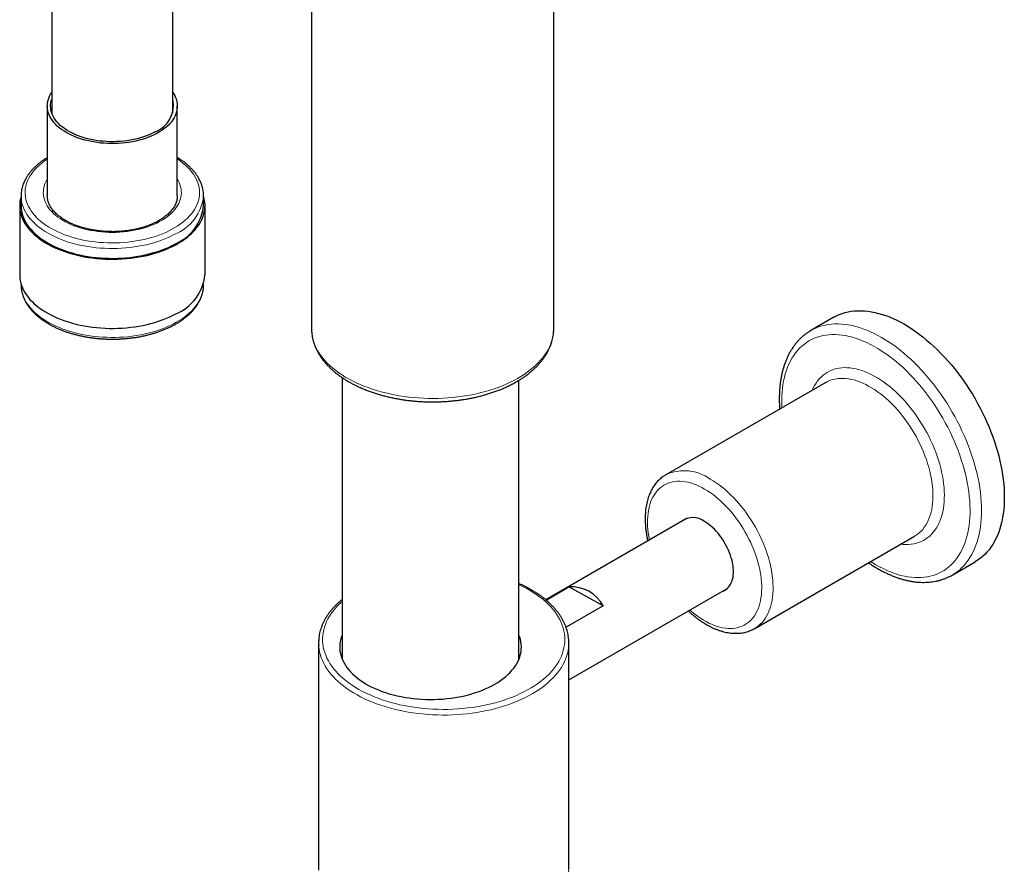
# Model space of a CAD drawing. Header units: millimetres. Extents: x 8 to 2385, y 12 to 2606.
# Tile 38 of 156: x 2196 to 2318, y 614 to 720. Entities that reach past the tile are written whole.
import ezdxf

# ---------------------------------------------------------------- set-up
doc = ezdxf.new("R2010")
doc.units = ezdxf.units.MM

msp = doc.modelspace()

# ---------------------------------------------------------------- linework, layer by layer
at = {"color": 7, "linetype": 'Continuous', "lineweight": 30}
for p, q in [((2262.62, 681.39), (2262.62, 779.38)), ((2215.44, 708.09), (2215.44, 731.61)), ((2200.44, 730.09), (2200.44, 708.09)), ((2232.62, 725.76), (2232.62, 681.39)), ((2199.89, 708.96), (2199.89, 697.84)), ((2215.99, 697.84), (2215.99, 708.96)), ((2196.64, 697.84), (2196.64, 696.62)), ((2215.99, 697.83), (2215.99, 697.84)), ((2219.24, 696.62), (2219.24, 697.84)), ((2219.24, 697.84), (2219.24, 697.83)), ((2196.47, 696.62), (2196.47, 688.04)), ((2219.42, 688.04), (2219.42, 696.62)), ((2196.64, 686.89), (2196.64, 686.82)), ((2196.64, 686.82), (2196.64, 686.79)), ((2219.24, 686.82), (2219.24, 686.89)), ((2219.24, 686.8), (2219.24, 686.82)), ((2297.3, 682.79), (2294.47, 681.16)), ((2262.62, 681.38), (2262.62, 681.39)), ((2294.47, 681.16), (2294.49, 681.17)), ((2236.41, 675.31), (2236.41, 640.43)), ((2258.31, 640.43), (2258.31, 674.99)), ((2296.31, 674.71), (2276.51, 663.28)), ((2279.16, 657.88), (2261.63, 647.76)), ((2287.51, 644.23), (2307.31, 655.66)), ((2311.97, 650.84), (2314.8, 652.48)), ((2311.97, 650.84), (2311.96, 650.84)), ((2261.66, 647.74), (2264.49, 649.37)), ((2268.73, 647.02), (2264.49, 649.37)), ((2264.49, 637.87), (2284.16, 649.22)), ((2268.73, 647.02), (2264.15, 644.37)), ((2233.49, 642.45), (2233.49, 614.69)), ((2264.49, 614.69), (2264.49, 642.45))]:
    msp.add_line(p, q, dxfattribs=at)
at = {"color": 7, "linetype": 'Continuous', "lineweight": 30, "flags": 128}
for points in [[(2213.45, 705.58), (2213.12, 705.41), (2212.77, 705.25), (2212.41, 705.1), (2212.03, 704.96), (2211.65, 704.84), (2211.25, 704.73), (2210.84, 704.63), (2210.42, 704.54), (2209.99, 704.47), (2209.56, 704.41), (2209.12, 704.37), (2208.68, 704.34), (2208.24, 704.32), (2207.8, 704.32), (2207.35, 704.33), (2206.91, 704.36), (2206.47, 704.39), (2206.04, 704.45), (2205.61, 704.52), (2205.19, 704.6), (2204.78, 704.69), (2204.38, 704.8), (2203.98, 704.92), (2203.6, 705.05), (2203.24, 705.19), (2202.88, 705.35), (2202.55, 705.52), (2202.23, 705.69), (2201.92, 705.88), (2201.64, 706.07), (2201.37, 706.28), (2201.12, 706.49), (2200.9, 706.71), (2200.7, 706.94), (2200.51, 707.17), (2200.35, 707.41), (2200.22, 707.66), (2200.1, 707.9), (2200.01, 708.16), (2199.95, 708.41), (2199.91, 708.66), (2199.89, 708.92), (2199.9, 709.18), (2199.93, 709.43), (2199.99, 709.69), (2200.07, 709.94), (2200.17, 710.19), (2200.3, 710.43), (2200.44, 710.65)], [(2213.18, 705.74), (2212.85, 705.58), (2212.51, 705.42), (2212.16, 705.28), (2211.79, 705.15), (2211.41, 705.03), (2211.02, 704.92), (2210.62, 704.83), (2210.21, 704.75), (2209.79, 704.68), (2209.37, 704.63), (2208.94, 704.59), (2208.51, 704.56), (2208.08, 704.55), (2207.64, 704.55), (2207.21, 704.57), (2206.78, 704.6), (2206.36, 704.64), (2205.94, 704.7), (2205.52, 704.77), (2205.12, 704.86), (2204.72, 704.96), (2204.33, 705.07), (2203.95, 705.2), (2203.59, 705.33), (2203.24, 705.48), (2202.91, 705.64), (2202.59, 705.81), (2202.29, 705.99), (2202.01, 706.18), (2201.74, 706.38), (2201.5, 706.58), (2201.28, 706.8), (2201.08, 707.02), (2200.9, 707.24), (2200.74, 707.48), (2200.6, 707.72), (2200.49, 707.96), (2200.41, 708.2), (2200.34, 708.45), (2200.31, 708.7), (2200.29, 708.95), (2200.3, 709.2), (2200.34, 709.45), (2200.4, 709.69), (2200.44, 709.83)], [(2215.44, 710.65), (2215.53, 710.52), (2215.67, 710.27), (2215.78, 710.02), (2215.87, 709.77), (2215.93, 709.52), (2215.97, 709.26), (2215.99, 709.01), (2215.98, 708.75), (2215.95, 708.5), (2215.89, 708.24), (2215.81, 707.99), (2215.71, 707.74), (2215.58, 707.5), (2215.43, 707.26), (2215.25, 707.02), (2215.06, 706.79), (2214.84, 706.57), (2214.6, 706.35), (2214.34, 706.15), (2214.06, 705.95), (2213.77, 705.76), (2213.45, 705.58)], [(2196.64, 697.77), (2196.63, 697.74), (2196.56, 697.44), (2196.5, 697.13), (2196.47, 696.83), (2196.47, 696.52), (2196.49, 696.21), (2196.53, 695.91), (2196.6, 695.61), (2196.69, 695.3), (2196.81, 695.01), (2196.95, 694.71), (2197.12, 694.42), (2197.3, 694.13), (2197.51, 693.85), (2197.74, 693.58), (2198, 693.31), (2198.27, 693.05), (2198.57, 692.79), (2198.89, 692.55), (2199.22, 692.31), (2199.57, 692.08), (2199.95, 691.86), (2200.33, 691.66), (2200.74, 691.46), (2201.16, 691.27), (2201.59, 691.1), (2202.04, 690.93), (2202.5, 690.78), (2202.98, 690.64), (2203.46, 690.52), (2203.95, 690.4), (2204.45, 690.3), (2204.96, 690.22), (2205.48, 690.15), (2206, 690.09), (2206.52, 690.04), (2207.05, 690.01), (2207.58, 689.99), (2208.11, 689.99), (2208.64, 690), (2209.17, 690.03), (2209.69, 690.07), (2210.21, 690.12), (2210.73, 690.19), (2211.24, 690.27), (2211.75, 690.37), (2212.24, 690.47), (2212.73, 690.59), (2213.2, 690.73), (2213.67, 690.88), (2214.12, 691.03), (2214.56, 691.21), (2214.99, 691.39), (2215.4, 691.58), (2215.79, 691.79)], [(2215.79, 691.79), (2216.17, 692), (2216.53, 692.22), (2216.87, 692.46), (2217.2, 692.7), (2217.5, 692.95), (2217.78, 693.21), (2218.05, 693.48), (2218.29, 693.75), (2218.5, 694.03), (2218.7, 694.31), (2218.87, 694.6), (2219.02, 694.9), (2219.15, 695.19), (2219.25, 695.49), (2219.33, 695.8), (2219.38, 696.1), (2219.41, 696.41), (2219.42, 696.71), (2219.4, 697.02), (2219.35, 697.32), (2219.28, 697.63), (2219.24, 697.77)], [(2196.64, 696.62), (2196.65, 696.33), (2196.69, 696.03), (2196.75, 695.72), (2196.83, 695.43), (2196.94, 695.13), (2197.07, 694.83), (2197.23, 694.54), (2197.41, 694.26), (2197.61, 693.98), (2197.83, 693.7), (2198.08, 693.44), (2198.34, 693.17), (2198.63, 692.92), (2198.94, 692.67), (2199.27, 692.44), (2199.61, 692.21), (2199.98, 691.99), (2200.36, 691.78), (2200.76, 691.58), (2201.17, 691.39), (2201.6, 691.22), (2202.04, 691.05), (2202.49, 690.9), (2202.96, 690.76), (2203.44, 690.63), (2203.93, 690.52), (2204.42, 690.42), (2204.92, 690.33), (2205.43, 690.25), (2205.95, 690.19), (2206.47, 690.15), (2206.99, 690.12), (2207.52, 690.1), (2208.04, 690.09), (2208.57, 690.1), (2209.09, 690.13), (2209.61, 690.16), (2210.13, 690.22), (2210.65, 690.28), (2211.15, 690.36), (2211.65, 690.45), (2212.15, 690.56), (2212.63, 690.68), (2213.1, 690.81), (2213.57, 690.96), (2214.02, 691.11), (2214.45, 691.28), (2214.88, 691.46), (2215.28, 691.66), (2215.67, 691.86)], [(2196.47, 688.04), (2196.47, 687.95), (2196.49, 687.64), (2196.53, 687.34), (2196.6, 687.03), (2196.69, 686.73), (2196.81, 686.43), (2196.95, 686.14), (2197.12, 685.85), (2197.3, 685.56), (2197.51, 685.28), (2197.74, 685), (2198, 684.74), (2198.27, 684.47), (2198.57, 684.22), (2198.89, 683.97), (2199.22, 683.74), (2199.57, 683.51), (2199.95, 683.29), (2200.33, 683.08), (2200.74, 682.88), (2201.16, 682.7), (2201.59, 682.52), (2202.04, 682.36), (2202.5, 682.21), (2202.98, 682.07), (2203.46, 681.94), (2203.95, 681.83), (2204.45, 681.73), (2204.96, 681.64), (2205.48, 681.57), (2206, 681.51), (2206.52, 681.47), (2207.05, 681.44), (2207.58, 681.42), (2208.11, 681.42), (2208.64, 681.43), (2209.17, 681.46), (2209.69, 681.49), (2210.21, 681.55), (2210.73, 681.62), (2211.24, 681.7), (2211.75, 681.79), (2212.24, 681.9), (2212.73, 682.02), (2213.2, 682.16), (2213.67, 682.3), (2214.12, 682.46), (2214.56, 682.63), (2214.99, 682.81), (2215.4, 683.01), (2215.79, 683.21)], [(2297.3, 682.79), (2297.63, 682.97), (2297.98, 683.12), (2298.33, 683.26), (2298.7, 683.37), (2299.08, 683.46), (2299.47, 683.53), (2299.86, 683.58), (2300.27, 683.6), (2300.68, 683.61), (2301.1, 683.59), (2301.53, 683.54), (2301.96, 683.48), (2302.4, 683.39), (2302.85, 683.28), (2303.3, 683.15), (2303.75, 683), (2304.21, 682.83), (2304.66, 682.63), (2305.13, 682.42), (2305.59, 682.18), (2306.05, 681.92), (2306.51, 681.65), (2306.97, 681.35), (2307.44, 681.03), (2307.89, 680.7), (2308.35, 680.35), (2308.8, 679.97), (2309.25, 679.59), (2309.7, 679.18), (2310.14, 678.76), (2310.57, 678.32), (2311, 677.87), (2311.42, 677.41), (2311.83, 676.93), (2312.24, 676.44), (2312.63, 675.93), (2313.02, 675.42), (2313.4, 674.89), (2313.77, 674.35), (2314.12, 673.8), (2314.47, 673.25), (2314.8, 672.69), (2315.12, 672.12), (2315.43, 671.54), (2315.72, 670.96), (2316.01, 670.37), (2316.27, 669.78), (2316.53, 669.19), (2316.77, 668.59), (2316.99, 667.99), (2317.2, 667.4), (2317.39, 666.8), (2317.57, 666.2), (2317.73, 665.61), (2317.87, 665.02), (2318, 664.43), (2318.11, 663.85), (2318.21, 663.27), (2318.29, 662.7), (2318.35, 662.13), (2318.39, 661.58), (2318.42, 661.03), (2318.42, 660.49)], [(2318.42, 660.49), (2318.42, 659.96), (2318.39, 659.44), (2318.35, 658.93), (2318.29, 658.44), (2318.21, 657.96), (2318.11, 657.49), (2318, 657.03), (2317.87, 656.59), (2317.73, 656.17), (2317.57, 655.76), (2317.39, 655.37), (2317.2, 655), (2316.99, 654.64), (2316.77, 654.3), (2316.53, 653.98), (2316.27, 653.68), (2316.01, 653.4), (2315.72, 653.14), (2315.43, 652.9), (2315.12, 652.68), (2314.8, 652.48), (2314.8, 652.48)], [(2283.45, 648.81), (2283.6, 648.86), (2283.78, 648.95), (2283.95, 649.05), (2284.11, 649.18), (2284.26, 649.33), (2284.39, 649.5), (2284.51, 649.69), (2284.61, 649.89), (2284.7, 650.11), (2284.77, 650.35), (2284.82, 650.6), (2284.85, 650.86), (2284.87, 651.14), (2284.87, 651.43), (2284.85, 651.73), (2284.82, 652.03), (2284.77, 652.34), (2284.7, 652.66), (2284.61, 652.98), (2284.51, 653.3), (2284.39, 653.62), (2284.26, 653.94), (2284.11, 654.26), (2283.95, 654.57), (2283.78, 654.88), (2283.6, 655.18), (2283.4, 655.47), (2283.19, 655.75), (2282.98, 656.02), (2282.75, 656.27), (2282.52, 656.52), (2282.29, 656.74), (2282.04, 656.95), (2281.8, 657.14), (2281.55, 657.32), (2281.3, 657.47)], [(2236.41, 643.41), (2236.34, 643.23), (2236.25, 642.93), (2236.18, 642.63), (2236.13, 642.33), (2236.11, 642.03), (2236.11, 641.73), (2236.14, 641.43), (2236.19, 641.13), (2236.27, 640.83), (2236.37, 640.53), (2236.49, 640.24), (2236.64, 639.95), (2236.81, 639.66), (2237, 639.38), (2237.22, 639.1), (2237.46, 638.84), (2237.72, 638.57), (2238, 638.32), (2238.3, 638.07), (2238.62, 637.83), (2238.96, 637.6), (2239.31, 637.38), (2239.69, 637.17), (2240.08, 636.97), (2240.49, 636.78), (2240.91, 636.6), (2241.34, 636.43), (2241.79, 636.27), (2242.25, 636.13), (2242.72, 636), (2243.21, 635.88), (2243.7, 635.78), (2244.2, 635.69), (2244.7, 635.61), (2245.21, 635.54), (2245.73, 635.49), (2246.25, 635.45), (2246.77, 635.43), (2247.29, 635.42), (2247.82, 635.43), (2248.34, 635.45), (2248.86, 635.48), (2249.38, 635.53), (2249.89, 635.59), (2250.4, 635.66), (2250.9, 635.75), (2251.39, 635.85), (2251.88, 635.97), (2252.35, 636.1), (2252.81, 636.24), (2253.27, 636.39), (2253.71, 636.55), (2254.13, 636.73), (2254.54, 636.92), (2254.94, 637.12), (2255.31, 637.33)], [(2255.31, 637.33), (2255.68, 637.54), (2256.02, 637.77), (2256.34, 638.01), (2256.65, 638.25), (2256.94, 638.51), (2257.2, 638.77), (2257.44, 639.04), (2257.66, 639.31), (2257.86, 639.59), (2258.04, 639.87), (2258.19, 640.16), (2258.32, 640.46), (2258.43, 640.75), (2258.51, 641.05), (2258.57, 641.35), (2258.6, 641.65), (2258.61, 641.96), (2258.59, 642.26), (2258.55, 642.56), (2258.49, 642.86), (2258.4, 643.16), (2258.31, 643.41)], [(2233.49, 614.69), (2233.49, 614.6), (2233.49, 614.39)], [(2264.48, 614.38), (2264.48, 614.42), (2264.49, 614.69)]]:
    msp.add_lwpolyline(points, dxfattribs=at)
at = {"color": 252, "linetype": 'Continuous', "lineweight": 0, "flags": 128}
for points in [[(2199.89, 702.41), (2199.84, 702.37), (2199.51, 702.14), (2199.19, 701.91), (2198.9, 701.66), (2198.63, 701.41), (2198.38, 701.15), (2198.15, 700.88), (2197.95, 700.61), (2197.76, 700.33), (2197.6, 700.05), (2197.47, 699.77), (2197.35, 699.48), (2197.26, 699.18), (2197.2, 698.89), (2197.16, 698.59), (2197.14, 698.3), (2197.15, 698), (2197.18, 697.71), (2197.24, 697.41), (2197.32, 697.12), (2197.43, 696.83), (2197.56, 696.54), (2197.71, 696.26), (2197.88, 695.98), (2198.08, 695.7), (2198.3, 695.44), (2198.55, 695.17), (2198.81, 694.92), (2199.09, 694.67), (2199.4, 694.43), (2199.72, 694.2), (2200.07, 693.98), (2200.43, 693.77), (2200.8, 693.57), (2201.2, 693.38), (2201.61, 693.2), (2202.03, 693.03), (2202.47, 692.87), (2202.92, 692.73), (2203.38, 692.6), (2203.85, 692.48), (2204.33, 692.37), (2204.82, 692.28), (2205.31, 692.2), (2205.81, 692.14), (2206.32, 692.08), (2206.83, 692.05), (2207.34, 692.02), (2207.86, 692.01), (2208.37, 692.02), (2208.88, 692.04), (2209.39, 692.07), (2209.9, 692.12), (2210.4, 692.18), (2210.9, 692.25), (2211.39, 692.34), (2211.88, 692.44), (2212.35, 692.56), (2212.81, 692.68), (2213.27, 692.82), (2213.71, 692.98), (2214.14, 693.14), (2214.55, 693.32), (2214.95, 693.5), (2215.33, 693.7)], [(2215.33, 693.7), (2215.7, 693.91), (2216.05, 694.13), (2216.38, 694.36), (2216.69, 694.59), (2216.98, 694.84), (2217.25, 695.09), (2217.5, 695.35), (2217.73, 695.61), (2217.94, 695.89), (2218.12, 696.16), (2218.28, 696.44), (2218.42, 696.73), (2218.53, 697.02), (2218.62, 697.31), (2218.68, 697.61), (2218.73, 697.9), (2218.74, 698.2), (2218.73, 698.5), (2218.7, 698.79), (2218.64, 699.09), (2218.56, 699.38), (2218.46, 699.67), (2218.33, 699.96), (2218.18, 700.24), (2218, 700.52), (2217.8, 700.79), (2217.58, 701.06), (2217.34, 701.32), (2217.07, 701.58), (2216.79, 701.82), (2216.48, 702.06), (2216.16, 702.29), (2215.99, 702.41)], [(2213.79, 694.65), (2213.45, 694.47), (2213.09, 694.31), (2212.72, 694.15), (2212.33, 694.01), (2211.93, 693.88), (2211.52, 693.77), (2211.1, 693.66), (2210.66, 693.57), (2210.23, 693.49), (2209.78, 693.43), (2209.33, 693.38), (2208.87, 693.34), (2208.42, 693.32), (2207.96, 693.31), (2207.5, 693.32), (2207.04, 693.34), (2206.59, 693.38), (2206.13, 693.42), (2205.69, 693.49), (2205.25, 693.56), (2204.82, 693.65), (2204.39, 693.76), (2203.98, 693.87), (2203.58, 694), (2203.19, 694.14), (2202.82, 694.3), (2202.46, 694.46), (2202.11, 694.64), (2201.79, 694.82), (2201.48, 695.02), (2201.19, 695.22), (2200.91, 695.44), (2200.66, 695.66), (2200.43, 695.89), (2200.22, 696.12), (2200.04, 696.37), (2199.87, 696.61), (2199.73, 696.87), (2199.62, 697.12), (2199.52, 697.38), (2199.46, 697.64), (2199.41, 697.91), (2199.39, 698.17), (2199.4, 698.44), (2199.43, 698.7), (2199.48, 698.97), (2199.56, 699.23), (2199.66, 699.49), (2199.79, 699.74), (2199.89, 699.91)], [(2215.99, 699.91), (2216.08, 699.76), (2216.21, 699.5), (2216.32, 699.24), (2216.4, 698.98), (2216.45, 698.72), (2216.48, 698.46), (2216.49, 698.19), (2216.47, 697.93), (2216.43, 697.66), (2216.36, 697.4), (2216.27, 697.14), (2216.16, 696.88), (2216.02, 696.63), (2215.86, 696.38), (2215.67, 696.14), (2215.47, 695.9), (2215.24, 695.67), (2214.99, 695.45), (2214.72, 695.24), (2214.43, 695.03), (2214.12, 694.84), (2213.79, 694.65)], [(2215.67, 693.08), (2215.28, 692.88), (2214.88, 692.69), (2214.45, 692.51), (2214.02, 692.34), (2213.57, 692.18), (2213.1, 692.04), (2212.63, 691.91), (2212.15, 691.79), (2211.65, 691.68), (2211.15, 691.59), (2210.65, 691.51), (2210.13, 691.44), (2209.61, 691.39), (2209.09, 691.35), (2208.57, 691.33), (2208.04, 691.32), (2207.52, 691.32), (2206.99, 691.34), (2206.47, 691.37), (2205.95, 691.42), (2205.43, 691.48), (2204.92, 691.55), (2204.42, 691.64), (2203.93, 691.74), (2203.44, 691.86), (2202.96, 691.98), (2202.49, 692.12), (2202.04, 692.28), (2201.6, 692.44), (2201.17, 692.62), (2200.76, 692.81), (2200.36, 693), (2199.98, 693.21), (2199.61, 693.43), (2199.27, 693.66), (2198.94, 693.9), (2198.63, 694.14), (2198.34, 694.4), (2198.08, 694.66), (2197.83, 694.93), (2197.61, 695.2), (2197.41, 695.48), (2197.23, 695.77), (2197.07, 696.06), (2196.94, 696.35), (2196.83, 696.65), (2196.75, 696.95), (2196.69, 697.25), (2196.65, 697.55), (2196.64, 697.84)], [(2196.64, 686.79), (2196.64, 686.68), (2196.67, 686.38), (2196.71, 686.08), (2196.79, 685.78), (2196.88, 685.48), (2197, 685.18), (2197.15, 684.89), (2197.31, 684.6), (2197.5, 684.32), (2197.72, 684.04), (2197.95, 683.77), (2198.21, 683.5), (2198.48, 683.25), (2198.78, 683), (2199.1, 682.75), (2199.44, 682.52), (2199.79, 682.3), (2200.17, 682.08), (2200.56, 681.88), (2200.96, 681.69), (2201.38, 681.51), (2201.82, 681.33), (2202.27, 681.18), (2202.73, 681.03), (2203.2, 680.9), (2203.68, 680.78), (2204.17, 680.67), (2204.67, 680.57), (2205.18, 680.49), (2205.69, 680.42), (2206.21, 680.37), (2206.73, 680.33), (2207.25, 680.31), (2207.78, 680.29), (2208.31, 680.3), (2208.83, 680.31), (2209.35, 680.34), (2209.87, 680.39), (2210.39, 680.45), (2210.9, 680.52), (2211.41, 680.61), (2211.9, 680.71), (2212.39, 680.82), (2212.87, 680.95), (2213.34, 681.09), (2213.79, 681.24), (2214.24, 681.4), (2214.67, 681.57), (2215.08, 681.76), (2215.48, 681.96), (2215.86, 682.17), (2216.23, 682.38), (2216.58, 682.61), (2216.91, 682.85), (2217.22, 683.09), (2217.51, 683.35), (2217.78, 683.61), (2218.03, 683.87), (2218.25, 684.15), (2218.46, 684.43), (2218.64, 684.71), (2218.8, 685), (2218.93, 685.3), (2219.04, 685.59), (2219.13, 685.89), (2219.19, 686.19), (2219.23, 686.5), (2219.24, 686.8), (2219.24, 686.8)], [(2294.49, 681.17), (2294.8, 681.33), (2295.15, 681.49), (2295.51, 681.63), (2295.87, 681.74), (2296.25, 681.83), (2296.64, 681.9), (2297.03, 681.95), (2297.44, 681.97), (2297.85, 681.97), (2298.27, 681.95), (2298.7, 681.91), (2299.13, 681.85), (2299.57, 681.76), (2300.02, 681.65), (2300.47, 681.52), (2300.92, 681.37), (2301.38, 681.19), (2301.84, 681), (2302.3, 680.78), (2302.76, 680.55), (2303.22, 680.29), (2303.68, 680.01), (2304.15, 679.72), (2304.61, 679.4), (2305.07, 679.07), (2305.52, 678.71), (2305.97, 678.34), (2306.42, 677.95), (2306.87, 677.55), (2307.31, 677.13), (2307.74, 676.69), (2308.17, 676.24), (2308.59, 675.78), (2309, 675.3), (2309.41, 674.8), (2309.8, 674.3), (2310.19, 673.78), (2310.57, 673.26), (2310.94, 672.72), (2311.29, 672.17), (2311.64, 671.62), (2311.97, 671.05), (2312.29, 670.48), (2312.6, 669.91), (2312.9, 669.32), (2313.18, 668.74), (2313.45, 668.15), (2313.7, 667.55), (2313.94, 666.96), (2314.16, 666.36), (2314.37, 665.76), (2314.56, 665.17), (2314.74, 664.57), (2314.9, 663.98), (2315.05, 663.39), (2315.17, 662.8), (2315.29, 662.22), (2315.38, 661.64), (2315.46, 661.07), (2315.52, 660.5), (2315.56, 659.94), (2315.59, 659.4), (2315.6, 658.86), (2315.59, 658.33), (2315.56, 657.81), (2315.52, 657.3), (2315.46, 656.81), (2315.38, 656.32), (2315.29, 655.86), (2315.17, 655.4), (2315.05, 654.96), (2314.9, 654.54), (2314.74, 654.13), (2314.56, 653.74), (2314.37, 653.36), (2314.16, 653.01), (2313.94, 652.67), (2313.7, 652.35), (2313.45, 652.05), (2313.18, 651.77), (2312.9, 651.51), (2312.6, 651.26), (2312.29, 651.04), (2311.97, 650.84), (2311.97, 650.84)], [(2232.62, 681.39), (2232.63, 681.08), (2232.66, 680.73), (2232.72, 680.38), (2232.8, 680.04), (2232.91, 679.69), (2233.04, 679.35), (2233.2, 679.01), (2233.37, 678.67), (2233.58, 678.34), (2233.8, 678.02), (2234.05, 677.7), (2234.32, 677.38), (2234.61, 677.07), (2234.93, 676.77), (2235.26, 676.48), (2235.62, 676.2), (2235.99, 675.92), (2236.39, 675.65), (2236.8, 675.39), (2237.23, 675.15), (2237.67, 674.91), (2238.14, 674.68), (2238.62, 674.46), (2239.11, 674.26), (2239.62, 674.07), (2240.14, 673.88), (2240.67, 673.72), (2241.22, 673.56), (2241.77, 673.42), (2242.34, 673.29), (2242.91, 673.17), (2243.49, 673.07), (2244.08, 672.98), (2244.67, 672.9), (2245.27, 672.84), (2245.87, 672.79), (2246.48, 672.76), (2247.08, 672.74), (2247.69, 672.73), (2248.3, 672.74), (2248.91, 672.76), (2249.51, 672.8), (2250.11, 672.85), (2250.71, 672.92), (2251.3, 673), (2251.89, 673.09), (2252.47, 673.2), (2253.04, 673.32), (2253.6, 673.45), (2254.15, 673.6), (2254.7, 673.76), (2255.23, 673.93), (2255.74, 674.11), (2256.25, 674.31), (2256.74, 674.52), (2257.21, 674.74), (2257.67, 674.97), (2258.12, 675.21), (2258.54, 675.46), (2258.95, 675.72), (2259.34, 675.99), (2259.71, 676.27), (2260.06, 676.55), (2260.39, 676.85), (2260.69, 677.15), (2260.98, 677.46), (2261.25, 677.78), (2261.49, 678.1), (2261.71, 678.42), (2261.91, 678.76), (2262.08, 679.09), (2262.23, 679.43), (2262.35, 679.78), (2262.46, 680.12), (2262.53, 680.47), (2262.58, 680.82), (2262.61, 681.17), (2262.62, 681.38)], [(2302.51, 652.12), (2302.96, 651.87), (2303.41, 651.64), (2303.86, 651.43), (2304.31, 651.24), (2304.75, 651.08), (2305.19, 650.93), (2305.62, 650.81), (2306.06, 650.71), (2306.48, 650.63), (2306.9, 650.58), (2307.31, 650.54), (2307.72, 650.53), (2308.12, 650.54), (2308.51, 650.57), (2308.89, 650.63), (2309.26, 650.71), (2309.62, 650.81), (2309.98, 650.93), (2310.32, 651.07), (2310.64, 651.24), (2310.96, 651.42), (2311.26, 651.63), (2311.56, 651.86), (2311.83, 652.11), (2312.1, 652.37), (2312.35, 652.66), (2312.58, 652.97), (2312.8, 653.3), (2313.01, 653.64), (2313.19, 654), (2313.37, 654.38), (2313.52, 654.78), (2313.66, 655.19), (2313.79, 655.62), (2313.9, 656.06), (2313.99, 656.52), (2314.06, 656.99), (2314.12, 657.47), (2314.16, 657.96), (2314.18, 658.47), (2314.18, 658.99), (2314.17, 659.51), (2314.14, 660.05), (2314.09, 660.59), (2314.03, 661.14), (2313.94, 661.7), (2313.84, 662.27), (2313.73, 662.83), (2313.6, 663.41), (2313.45, 663.98), (2313.28, 664.56), (2313.1, 665.14), (2312.9, 665.72), (2312.69, 666.3), (2312.47, 666.88), (2312.22, 667.46), (2311.97, 668.03), (2311.7, 668.6), (2311.41, 669.17), (2311.11, 669.73), (2310.8, 670.29), (2310.48, 670.84), (2310.15, 671.38), (2309.8, 671.91), (2309.44, 672.43), (2309.08, 672.94), (2308.7, 673.44), (2308.32, 673.93), (2307.92, 674.41), (2307.52, 674.87), (2307.11, 675.32), (2306.69, 675.76), (2306.27, 676.18), (2305.84, 676.59), (2305.41, 676.97), (2304.97, 677.35), (2304.53, 677.7), (2304.08, 678.04), (2303.64, 678.35), (2303.19, 678.65), (2302.74, 678.93), (2302.29, 679.19), (2301.84, 679.43), (2301.39, 679.65), (2300.94, 679.85), (2300.5, 680.03), (2300.06, 680.18), (2299.62, 680.31), (2299.19, 680.43), (2298.76, 680.52), (2298.34, 680.58), (2297.92, 680.63), (2297.51, 680.65), (2297.11, 680.65), (2296.71, 680.63), (2296.33, 680.59), (2295.95, 680.52), (2295.58, 680.43), (2295.23, 680.32), (2294.88, 680.19), (2294.55, 680.03), (2294.22, 679.86), (2293.91, 679.66), (2293.62, 679.44), (2293.33, 679.21), (2293.06, 678.95), (2292.81, 678.67), (2292.56, 678.37), (2292.34, 678.05), (2292.12, 677.72), (2291.93, 677.37), (2291.75, 676.99), (2291.58, 676.61), (2291.43, 676.2), (2291.3, 675.78), (2291.18, 675.35), (2291.09, 674.9), (2291, 674.43), (2290.94, 673.96), (2290.89, 673.47), (2290.86, 672.97), (2290.85, 672.46), (2290.85, 671.94), (2290.87, 671.57)], [(2294.62, 673.73), (2294.76, 674.05), (2294.92, 674.35), (2295.1, 674.64), (2295.3, 674.91), (2295.51, 675.16), (2295.73, 675.39), (2295.97, 675.6), (2296.22, 675.79), (2296.48, 675.96), (2296.76, 676.11), (2297.04, 676.24), (2297.34, 676.35), (2297.65, 676.43), (2297.97, 676.49), (2298.3, 676.53), (2298.64, 676.55), (2298.98, 676.54), (2299.33, 676.51), (2299.69, 676.46), (2300.06, 676.39), (2300.43, 676.29), (2300.8, 676.18), (2301.18, 676.04), (2301.56, 675.88), (2301.94, 675.7), (2302.32, 675.5), (2302.71, 675.28), (2303.09, 675.04), (2303.47, 674.78), (2303.85, 674.5), (2304.23, 674.2), (2304.6, 673.88), (2304.97, 673.55), (2305.34, 673.2), (2305.69, 672.84), (2306.05, 672.46), (2306.39, 672.07), (2306.73, 671.66), (2307.06, 671.24), (2307.38, 670.81), (2307.69, 670.37), (2307.98, 669.92), (2308.27, 669.47), (2308.55, 669), (2308.81, 668.52), (2309.06, 668.04), (2309.3, 667.56), (2309.52, 667.07), (2309.73, 666.58), (2309.93, 666.08), (2310.1, 665.59), (2310.27, 665.09), (2310.42, 664.6), (2310.55, 664.11), (2310.66, 663.62), (2310.76, 663.13), (2310.84, 662.65), (2310.91, 662.18), (2310.96, 661.71), (2310.99, 661.25), (2311, 660.8), (2310.99, 660.36), (2310.97, 659.93), (2310.93, 659.52), (2310.88, 659.11), (2310.8, 658.72), (2310.71, 658.34), (2310.61, 657.98), (2310.48, 657.63), (2310.34, 657.3), (2310.19, 656.98), (2310.02, 656.68), (2309.83, 656.41), (2309.63, 656.15), (2309.41, 655.9), (2309.18, 655.68), (2308.94, 655.48), (2308.68, 655.3), (2308.41, 655.14), (2308.13, 655), (2307.84, 654.89), (2307.53, 654.79), (2307.22, 654.72), (2306.89, 654.67), (2306.56, 654.64), (2306.22, 654.64), (2305.87, 654.65), (2305.62, 654.68)], [(2307.31, 655.66), (2307.4, 655.72), (2307.65, 655.88), (2307.89, 656.07), (2308.11, 656.28), (2308.32, 656.51), (2308.51, 656.76), (2308.69, 657.03), (2308.85, 657.31), (2309, 657.62), (2309.13, 657.94), (2309.25, 658.27), (2309.35, 658.63), (2309.43, 658.99), (2309.49, 659.37), (2309.54, 659.77), (2309.57, 660.17), (2309.58, 660.59), (2309.58, 661.01), (2309.56, 661.45), (2309.52, 661.89), (2309.46, 662.35), (2309.39, 662.8), (2309.3, 663.27), (2309.19, 663.74), (2309.07, 664.21), (2308.93, 664.68), (2308.77, 665.15), (2308.6, 665.63), (2308.42, 666.1), (2308.22, 666.57), (2308, 667.04), (2307.77, 667.5), (2307.53, 667.96), (2307.27, 668.42), (2307.01, 668.86), (2306.73, 669.3), (2306.44, 669.73), (2306.14, 670.14), (2305.83, 670.55), (2305.51, 670.95), (2305.18, 671.33), (2304.85, 671.7), (2304.51, 672.05), (2304.16, 672.39), (2303.81, 672.71), (2303.45, 673.02), (2303.09, 673.3), (2302.72, 673.57), (2302.36, 673.83), (2301.99, 674.06), (2301.62, 674.27), (2301.26, 674.46), (2300.89, 674.63), (2300.53, 674.78), (2300.17, 674.91), (2299.81, 675.02), (2299.46, 675.1), (2299.11, 675.17), (2298.77, 675.21), (2298.43, 675.22), (2298.11, 675.22), (2297.79, 675.19), (2297.48, 675.14), (2297.18, 675.07), (2296.89, 674.98), (2296.61, 674.87), (2296.34, 674.73), (2296.31, 674.71)], [(2281.3, 661.51), (2280.95, 661.7), (2280.6, 661.87), (2280.26, 662.03), (2279.91, 662.15), (2279.57, 662.26), (2279.23, 662.35), (2278.9, 662.41), (2278.57, 662.45), (2278.26, 662.47), (2277.94, 662.47), (2277.64, 662.45), (2277.35, 662.4), (2277.06, 662.33), (2276.79, 662.24), (2276.52, 662.12), (2276.27, 661.99), (2276.03, 661.83), (2275.8, 661.66), (2275.59, 661.46), (2275.39, 661.24), (2275.21, 661), (2275.04, 660.75), (2274.88, 660.48), (2274.74, 660.19), (2274.62, 659.88), (2274.51, 659.56), (2274.42, 659.22), (2274.35, 658.86), (2274.3, 658.5), (2274.26, 658.12), (2274.23, 657.73), (2274.23, 657.33), (2274.24, 656.92), (2274.27, 656.5), (2274.32, 656.07), (2274.39, 655.63), (2274.47, 655.19), (2274.47, 655.18)], [(2282.01, 662.74), (2282.38, 662.51), (2282.74, 662.27), (2283.11, 662.01), (2283.47, 661.73), (2283.83, 661.44), (2284.18, 661.12), (2284.53, 660.79), (2284.88, 660.45), (2285.22, 660.08), (2285.55, 659.71), (2285.87, 659.32), (2286.19, 658.92), (2286.49, 658.51), (2286.79, 658.08), (2287.07, 657.65), (2287.34, 657.21), (2287.6, 656.76), (2287.85, 656.31), (2288.09, 655.84), (2288.31, 655.38), (2288.52, 654.91), (2288.71, 654.44), (2288.89, 653.96), (2289.06, 653.49), (2289.2, 653.01), (2289.33, 652.54), (2289.45, 652.07), (2289.55, 651.61), (2289.63, 651.15), (2289.69, 650.69), (2289.74, 650.24), (2289.77, 649.8), (2289.79, 649.37), (2289.78, 648.95), (2289.76, 648.54), (2289.72, 648.14), (2289.66, 647.75), (2289.59, 647.38), (2289.5, 647.02), (2289.39, 646.67), (2289.27, 646.35), (2289.13, 646.03), (2288.98, 645.74), (2288.8, 645.46), (2288.62, 645.2), (2288.42, 644.97), (2288.2, 644.75), (2287.97, 644.55), (2287.73, 644.37), (2287.51, 644.23)], [(2279.47, 646.52), (2279.74, 646.28), (2280.08, 646.01), (2280.43, 645.75), (2280.78, 645.51), (2281.13, 645.28), (2281.48, 645.08), (2281.83, 644.9), (2282.17, 644.74), (2282.52, 644.6), (2282.86, 644.48), (2283.2, 644.38), (2283.54, 644.31), (2283.87, 644.26), (2284.19, 644.23), (2284.5, 644.22), (2284.81, 644.23), (2285.11, 644.27), (2285.4, 644.33), (2285.68, 644.41), (2285.95, 644.51), (2286.21, 644.63), (2286.45, 644.78), (2286.69, 644.95), (2286.91, 645.13), (2287.11, 645.34), (2287.3, 645.57), (2287.48, 645.81), (2287.64, 646.08), (2287.79, 646.36), (2287.92, 646.66), (2288.04, 646.97), (2288.13, 647.3), (2288.22, 647.65), (2288.28, 648.01), (2288.33, 648.38), (2288.36, 648.77), (2288.37, 649.16), (2288.37, 649.57), (2288.35, 649.99), (2288.31, 650.41), (2288.25, 650.84), (2288.18, 651.28), (2288.09, 651.72), (2287.98, 652.17), (2287.86, 652.61), (2287.72, 653.07), (2287.57, 653.52), (2287.4, 653.97), (2287.21, 654.42), (2287.01, 654.87), (2286.8, 655.31), (2286.57, 655.75), (2286.33, 656.18), (2286.08, 656.61), (2285.82, 657.02), (2285.54, 657.43), (2285.26, 657.83), (2284.96, 658.22), (2284.66, 658.59), (2284.35, 658.96), (2284.03, 659.31), (2283.7, 659.64), (2283.37, 659.96), (2283.03, 660.26), (2282.69, 660.55), (2282.35, 660.82), (2282, 661.07), (2281.65, 661.3), (2281.3, 661.51), (2281.3, 661.51)], [(2301.86, 652.52), (2302.06, 652.39), (2302.51, 652.12)], [(2236.41, 647.58), (2236.14, 647.32), (2235.83, 647.02), (2235.55, 646.71), (2235.29, 646.39), (2235.06, 646.07), (2234.84, 645.74), (2234.65, 645.41), (2234.48, 645.07), (2234.34, 644.73), (2234.22, 644.38), (2234.13, 644.04), (2234.06, 643.69), (2234.01, 643.34), (2233.99, 642.99), (2233.99, 642.64), (2234.02, 642.29), (2234.07, 641.94), (2234.15, 641.59), (2234.25, 641.24), (2234.37, 640.9), (2234.52, 640.56), (2234.7, 640.22), (2234.89, 639.89), (2235.11, 639.56), (2235.36, 639.24), (2235.62, 638.93), (2235.91, 638.62), (2236.22, 638.31), (2236.55, 638.02), (2236.9, 637.73), (2237.27, 637.45), (2237.65, 637.18), (2238.06, 636.92), (2238.49, 636.67), (2238.93, 636.43), (2239.39, 636.2), (2239.86, 635.98), (2240.36, 635.77), (2240.86, 635.58), (2241.38, 635.39), (2241.91, 635.22), (2242.45, 635.06), (2243, 634.92), (2243.56, 634.78), (2244.13, 634.66), (2244.71, 634.56), (2245.3, 634.46), (2245.89, 634.38), (2246.49, 634.32), (2247.09, 634.27), (2247.7, 634.23), (2248.3, 634.21), (2248.91, 634.2), (2249.52, 634.2), (2250.13, 634.22), (2250.73, 634.26), (2251.33, 634.3), (2251.93, 634.37), (2252.52, 634.44), (2253.11, 634.53), (2253.69, 634.63), (2254.27, 634.75), (2254.83, 634.88), (2255.39, 635.02), (2255.93, 635.18), (2256.46, 635.35), (2256.99, 635.53), (2257.49, 635.72), (2257.99, 635.93), (2258.47, 636.15), (2258.93, 636.37), (2259.38, 636.61), (2259.81, 636.86), (2260.22, 637.12), (2260.61, 637.38), (2260.99, 637.66), (2261.34, 637.95), (2261.68, 638.24), (2261.99, 638.54), (2262.28, 638.85), (2262.55, 639.16), (2262.8, 639.48), (2263.03, 639.81), (2263.23, 640.14), (2263.41, 640.47), (2263.56, 640.81), (2263.69, 641.16), (2263.8, 641.5), (2263.88, 641.85), (2263.94, 642.2), (2263.98, 642.55), (2263.99, 642.9), (2263.97, 643.25), (2263.93, 643.6), (2263.87, 643.95), (2263.78, 644.3), (2263.66, 644.64), (2263.53, 644.98), (2263.36, 645.32), (2263.18, 645.66), (2262.97, 645.99), (2262.74, 646.31), (2262.49, 646.63), (2262.21, 646.94), (2261.91, 647.25), (2261.59, 647.55), (2261.25, 647.84), (2260.89, 648.12), (2260.51, 648.4), (2260.12, 648.66), (2259.7, 648.92), (2259.27, 649.16), (2258.81, 649.4), (2258.35, 649.62), (2258.31, 649.64)], [(2264.48, 642.14), (2264.45, 641.83), (2264.39, 641.47), (2264.31, 641.12), (2264.21, 640.77), (2264.08, 640.42), (2263.93, 640.07), (2263.76, 639.73), (2263.56, 639.4), (2263.34, 639.06), (2263.09, 638.74), (2262.82, 638.42), (2262.54, 638.1), (2262.23, 637.8), (2261.9, 637.5), (2261.54, 637.2), (2261.17, 636.92), (2260.78, 636.64), (2260.37, 636.38), (2259.95, 636.12), (2259.5, 635.87), (2259.04, 635.64), (2258.56, 635.41), (2258.07, 635.2), (2257.57, 635), (2257.05, 634.8), (2256.51, 634.63), (2255.97, 634.46), (2255.41, 634.31), (2254.85, 634.16), (2254.27, 634.04), (2253.69, 633.92), (2253.1, 633.82), (2252.5, 633.73), (2251.9, 633.66), (2251.29, 633.6), (2250.68, 633.55), (2250.06, 633.52), (2249.45, 633.5), (2248.83, 633.5), (2248.22, 633.51), (2247.6, 633.54), (2246.99, 633.57), (2246.38, 633.63), (2245.77, 633.69), (2245.17, 633.78), (2244.58, 633.87), (2243.99, 633.98), (2243.41, 634.1), (2242.84, 634.23), (2242.28, 634.38), (2241.73, 634.54), (2241.19, 634.71), (2240.67, 634.9), (2240.15, 635.1), (2239.65, 635.3), (2239.17, 635.52), (2238.7, 635.75), (2238.25, 636), (2237.81, 636.25), (2237.39, 636.51), (2236.99, 636.78), (2236.61, 637.06), (2236.25, 637.35), (2235.91, 637.64), (2235.59, 637.95), (2235.29, 638.26), (2235.01, 638.58), (2234.76, 638.9), (2234.52, 639.23), (2234.31, 639.56), (2234.13, 639.9), (2233.96, 640.25), (2233.82, 640.59), (2233.71, 640.94), (2233.62, 641.29), (2233.55, 641.65), (2233.51, 642), (2233.5, 642.14)], [(2233.49, 614.39), (2233.51, 614.24)], [(2264.45, 614.06), (2264.48, 614.38)]]:
    msp.add_lwpolyline(points, dxfattribs=at)
at = {"color": 7, "linetype": 'Continuous', "lineweight": 30}
for centre, radius, start, end in [((2211.99, 709.07), 3.53, 289.5793, 12.4718), ((2213.46, 697.23), 5.81, 292.3672, 353.8971), ((2213.54, 688.67), 5.91, 292.4109, 353.8534), ((2279.87, 655.63), 2.33, 52.1147, 127.8016), ((2264.84, 645), 4.38, 27.3506, 94.6067), ((2238.66, 642.45), 5.17, 176.6517, 183.4248), ((2259.32, 642.45), 5.17, 356.6018, 3.2777)]:
    msp.add_arc(centre, radius, start, end, dxfattribs=at)
at = {"color": 252, "linetype": 'Continuous', "lineweight": 0}
for centre, radius, start, end in [((2213.46, 698.46), 5.82, 292.3789, 353.7717), ((2278.79, 658.24), 5.53, 54.3965, 114.3715)]:
    msp.add_arc(centre, radius, start, end, dxfattribs=at)
at = {"color": 7, "linetype": 'Continuous', "lineweight": 30}
for points, knots in [([(2199.89, 702.58), (2199.84, 702.55), (2199.66, 702.45), (2199.38, 702.26), (2199.06, 702.03), (2198.76, 701.79), (2198.47, 701.54), (2198.21, 701.29), (2197.96, 701.02), (2197.73, 700.75), (2197.53, 700.48), (2197.34, 700.2), (2197.17, 699.91), (2197.03, 699.62), (2196.91, 699.33), (2196.81, 699.03), (2196.73, 698.73), (2196.68, 698.43), (2196.65, 698.13), (2196.64, 697.93), (2196.64, 697.84)], [0, 0, 0, 0, 0.02765, 0.085894, 0.144141, 0.202374, 0.260572, 0.318711, 0.37676, 0.434686, 0.492452, 0.55002, 0.607357, 0.664434, 0.721232, 0.777748, 0.833994, 0.889998, 0.945808, 1, 1, 1, 1]), ([(2219.24, 697.83), (2219.24, 697.93), (2219.24, 698.12), (2219.2, 698.42), (2219.15, 698.71), (2219.08, 699.01), (2218.98, 699.3), (2218.86, 699.6), (2218.72, 699.88), (2218.56, 700.17), (2218.38, 700.45), (2218.18, 700.72), (2217.95, 700.99), (2217.71, 701.25), (2217.45, 701.51), (2217.17, 701.76), (2216.87, 702), (2216.55, 702.23), (2216.26, 702.42), (2216.07, 702.54), (2215.99, 702.58)], [0, 0, 0, 0, 0.053204, 0.108726, 0.164293, 0.219973, 0.275827, 0.331901, 0.388227, 0.444822, 0.501684, 0.5588, 0.616147, 0.673692, 0.731402, 0.789243, 0.847181, 0.905188, 0.963238, 1, 1, 1, 1]), ([(2213.55, 694.68), (2213.5, 694.65), (2213.35, 694.57), (2213.08, 694.44), (2212.76, 694.3), (2212.41, 694.16), (2212.06, 694.04), (2211.69, 693.92), (2211.32, 693.82), (2210.93, 693.73), (2210.54, 693.64), (2210.13, 693.57), (2209.73, 693.52), (2209.31, 693.47), (2208.9, 693.43), (2208.48, 693.41), (2208.06, 693.4), (2207.64, 693.41), (2207.22, 693.42), (2206.8, 693.45), (2206.38, 693.49), (2205.97, 693.54), (2205.57, 693.6), (2205.17, 693.68), (2204.78, 693.77), (2204.39, 693.87), (2204.02, 693.97), (2203.66, 694.09), (2203.31, 694.22), (2202.98, 694.36), (2202.65, 694.51), (2202.35, 694.67), (2202.06, 694.83), (2201.78, 695.01), (2201.52, 695.19), (2201.28, 695.37), (2201.06, 695.56), (2200.85, 695.76), (2200.67, 695.96), (2200.5, 696.17), (2200.36, 696.37), (2200.23, 696.59), (2200.12, 696.8), (2200.03, 697.02), (2199.97, 697.24), (2199.92, 697.46), (2199.89, 697.66), (2199.89, 697.79), (2199.89, 697.84)], [0, 0, 0, 0, 0.011475, 0.033382, 0.055307, 0.077247, 0.099206, 0.121182, 0.143175, 0.165184, 0.187209, 0.209246, 0.231295, 0.253353, 0.275419, 0.297491, 0.319566, 0.341643, 0.363719, 0.385793, 0.407861, 0.429922, 0.451974, 0.474014, 0.496041, 0.518054, 0.540049, 0.562027, 0.583984, 0.605921, 0.627837, 0.649733, 0.67161, 0.693471, 0.715321, 0.737168, 0.759019, 0.780886, 0.802789, 0.82475, 0.846799, 0.868972, 0.891308, 0.913851, 0.936638, 0.959691, 0.983004, 1, 1, 1, 1]), ([(2215.99, 697.83), (2215.99, 697.79), (2215.99, 697.67), (2215.97, 697.47), (2215.92, 697.25), (2215.85, 697.02), (2215.76, 696.8), (2215.65, 696.58), (2215.52, 696.37), (2215.37, 696.16), (2215.21, 695.95), (2215.02, 695.75), (2214.81, 695.55), (2214.58, 695.36), (2214.34, 695.17), (2214.08, 694.99), (2213.82, 694.83), (2213.64, 694.73), (2213.55, 694.68)], [0, 0, 0, 0, 0.039168, 0.107211, 0.174983, 0.242186, 0.308655, 0.374359, 0.439362, 0.503774, 0.567717, 0.63131, 0.694653, 0.757829, 0.820904, 0.883927, 0.946935, 1, 1, 1, 1]), ([(2196.64, 686.78), (2196.65, 686.7), (2196.65, 686.52), (2196.68, 686.24), (2196.73, 685.94), (2196.81, 685.65), (2196.9, 685.35), (2197.02, 685.06), (2197.16, 684.77), (2197.32, 684.49), (2197.5, 684.21), (2197.71, 683.94), (2197.93, 683.67), (2198.17, 683.41), (2198.44, 683.15), (2198.72, 682.9), (2199.02, 682.66), (2199.33, 682.43), (2199.67, 682.21), (2200.02, 681.99), (2200.38, 681.79), (2200.76, 681.6), (2201.16, 681.41), (2201.56, 681.24), (2201.98, 681.08), (2202.41, 680.93), (2202.86, 680.79), (2203.31, 680.67), (2203.77, 680.55), (2204.23, 680.45), (2204.71, 680.36), (2205.19, 680.28), (2205.68, 680.22), (2206.17, 680.16), (2206.66, 680.12), (2207.16, 680.1), (2207.65, 680.08), (2208.15, 680.08), (2208.65, 680.09), (2209.15, 680.12), (2209.64, 680.16), (2210.13, 680.21), (2210.62, 680.27), (2211.1, 680.34), (2211.57, 680.43), (2212.04, 680.53), (2212.5, 680.65), (2212.96, 680.77), (2213.4, 680.91), (2213.83, 681.06), (2214.25, 681.22), (2214.66, 681.39), (2215.06, 681.57), (2215.44, 681.76), (2215.81, 681.96), (2216.16, 682.17), (2216.5, 682.39), (2216.82, 682.63), (2217.12, 682.87), (2217.41, 683.11), (2217.68, 683.37), (2217.92, 683.63), (2218.15, 683.9), (2218.36, 684.18), (2218.54, 684.46), (2218.71, 684.75), (2218.85, 685.04), (2218.97, 685.33), (2219.07, 685.63), (2219.15, 685.93), (2219.2, 686.23), (2219.24, 686.52), (2219.24, 686.71), (2219.24, 686.8)], [0, 0, 0, 0, 0.011061, 0.024717, 0.038384, 0.052079, 0.065817, 0.079609, 0.093463, 0.107382, 0.121368, 0.135416, 0.149521, 0.163675, 0.177869, 0.192095, 0.206345, 0.220612, 0.23489, 0.249174, 0.263459, 0.277741, 0.29202, 0.306293, 0.32056, 0.334821, 0.349075, 0.363322, 0.377563, 0.391798, 0.406027, 0.420252, 0.434473, 0.448691, 0.462905, 0.477118, 0.49133, 0.505541, 0.519752, 0.533964, 0.548177, 0.562393, 0.576611, 0.590833, 0.60506, 0.619291, 0.633529, 0.647772, 0.662023, 0.676281, 0.690548, 0.704822, 0.719104, 0.733394, 0.747692, 0.761994, 0.776301, 0.790609, 0.804914, 0.819209, 0.833491, 0.84775, 0.861979, 0.876168, 0.890309, 0.904393, 0.918414, 0.932366, 0.946248, 0.960064, 0.973821, 0.98753, 1, 1, 1, 1]), ([(2232.62, 681.39), (2232.62, 681.28), (2232.62, 681.06), (2232.65, 680.71), (2232.71, 680.36), (2232.78, 680.01), (2232.88, 679.67), (2233, 679.32), (2233.14, 678.98), (2233.3, 678.64), (2233.48, 678.31), (2233.69, 677.98), (2233.91, 677.65), (2234.16, 677.33), (2234.42, 677.02), (2234.71, 676.71), (2235.02, 676.42), (2235.34, 676.12), (2235.69, 675.84), (2236.05, 675.57), (2236.43, 675.3), (2236.82, 675.04), (2237.23, 674.8), (2237.66, 674.56), (2238.1, 674.34), (2238.55, 674.12), (2239.02, 673.92), (2239.5, 673.73), (2239.99, 673.55), (2240.5, 673.38), (2241.01, 673.22), (2241.53, 673.07), (2242.06, 672.94), (2242.6, 672.82), (2243.14, 672.71), (2243.7, 672.62), (2244.25, 672.53), (2244.82, 672.46), (2245.38, 672.41), (2245.95, 672.36), (2246.52, 672.33), (2247.09, 672.31), (2247.67, 672.31), (2248.24, 672.31), (2248.81, 672.34), (2249.39, 672.37), (2249.95, 672.42), (2250.52, 672.48), (2251.08, 672.55), (2251.64, 672.63), (2252.19, 672.73), (2252.73, 672.84), (2253.27, 672.96), (2253.8, 673.1), (2254.32, 673.25), (2254.83, 673.41), (2255.33, 673.58), (2255.82, 673.76), (2256.3, 673.95), (2256.76, 674.16), (2257.21, 674.38), (2257.65, 674.6), (2258.08, 674.84), (2258.49, 675.09), (2258.88, 675.35), (2259.26, 675.62), (2259.62, 675.9), (2259.96, 676.18), (2260.28, 676.48), (2260.59, 676.78), (2260.87, 677.09), (2261.14, 677.41), (2261.38, 677.73), (2261.6, 678.06), (2261.81, 678.4), (2261.98, 678.74), (2262.14, 679.08), (2262.28, 679.43), (2262.39, 679.78), (2262.48, 680.13), (2262.55, 680.48), (2262.59, 680.84), (2262.62, 681.14), (2262.61, 681.32), (2262.61, 681.38)], [0, 0, 0, 0, 0.010869, 0.022549, 0.034238, 0.04595, 0.057698, 0.069495, 0.081349, 0.093267, 0.105253, 0.117309, 0.129433, 0.141622, 0.153869, 0.166169, 0.178514, 0.190895, 0.203305, 0.215738, 0.228185, 0.240643, 0.253107, 0.265571, 0.278033, 0.290491, 0.302944, 0.315389, 0.327827, 0.340258, 0.352681, 0.365097, 0.377505, 0.389906, 0.402302, 0.414691, 0.427076, 0.439456, 0.451832, 0.464206, 0.476577, 0.488947, 0.501316, 0.513685, 0.526054, 0.538425, 0.550798, 0.563173, 0.575552, 0.587935, 0.600323, 0.612717, 0.625117, 0.637524, 0.649939, 0.662361, 0.674793, 0.687233, 0.699683, 0.712141, 0.724608, 0.737084, 0.749566, 0.762054, 0.774546, 0.787037, 0.799523, 0.812, 0.824462, 0.836901, 0.84931, 0.861682, 0.874007, 0.886277, 0.898485, 0.910626, 0.922695, 0.934691, 0.946616, 0.958474, 0.970273, 0.982023, 0.993735, 1, 1, 1, 1]), ([(2294.49, 681.17), (2294.47, 681.16), (2294.35, 681.09), (2294.12, 680.94), (2293.81, 680.72), (2293.51, 680.48), (2293.23, 680.23), (2292.95, 679.95), (2292.69, 679.66), (2292.45, 679.35), (2292.22, 679.03), (2292, 678.69), (2291.79, 678.33), (2291.6, 677.95), (2291.43, 677.56), (2291.27, 677.16), (2291.13, 676.74), (2291, 676.31), (2290.88, 675.86), (2290.79, 675.4), (2290.71, 674.93), (2290.65, 674.45), (2290.6, 673.95), (2290.57, 673.45), (2290.55, 672.94), (2290.55, 672.42), (2290.57, 671.91), (2290.59, 671.57), (2290.61, 671.42)], [0, 0, 0, 0, 0.00613, 0.044769, 0.083405, 0.12207, 0.160802, 0.199635, 0.238599, 0.277718, 0.31701, 0.356485, 0.396149, 0.435998, 0.476026, 0.516218, 0.55656, 0.597033, 0.637617, 0.678292, 0.719041, 0.759845, 0.80069, 0.841562, 0.882448, 0.923341, 0.964229, 1, 1, 1, 1]), ([(2276.5, 663.27), (2276.44, 663.24), (2276.29, 663.15), (2276.06, 662.99), (2275.82, 662.79), (2275.59, 662.58), (2275.37, 662.35), (2275.17, 662.1), (2274.98, 661.83), (2274.81, 661.55), (2274.65, 661.25), (2274.51, 660.94), (2274.38, 660.61), (2274.27, 660.27), (2274.17, 659.91), (2274.09, 659.54), (2274.02, 659.16), (2273.98, 658.77), (2273.95, 658.37), (2273.93, 657.96), (2273.94, 657.54), (2273.96, 657.11), (2274, 656.68), (2274.05, 656.24), (2274.12, 655.8), (2274.19, 655.4), (2274.25, 655.16), (2274.27, 655.06)], [0, 0, 0, 0, 0.028027, 0.066935, 0.105871, 0.144913, 0.184131, 0.223586, 0.263328, 0.303391, 0.343794, 0.384536, 0.425606, 0.466974, 0.508603, 0.550451, 0.592472, 0.634623, 0.676863, 0.719159, 0.761481, 0.803803, 0.846108, 0.888385, 0.930628, 0.972833, 1, 1, 1, 1]), ([(2301.6, 652.37), (2301.73, 652.28), (2302, 652.1), (2302.37, 651.87), (2302.62, 651.72), (2302.72, 651.66)], [0, 0, 0, 0, 0.332528, 0.734007, 1, 1, 1, 1]), ([(2302.72, 651.66), (2302.8, 651.62), (2303.03, 651.48), (2303.41, 651.28), (2303.86, 651.06), (2304.32, 650.86), (2304.77, 650.67), (2305.22, 650.51), (2305.66, 650.36), (2306.11, 650.24), (2306.55, 650.14), (2306.99, 650.06), (2307.42, 649.99), (2307.85, 649.95), (2308.28, 649.94), (2308.69, 649.94), (2309.1, 649.96), (2309.5, 650.01), (2309.89, 650.07), (2310.27, 650.16), (2310.65, 650.26), (2311.01, 650.39), (2311.36, 650.53), (2311.68, 650.68), (2311.87, 650.79), (2311.95, 650.84)], [0, 0, 0, 0, 0.0242493, 0.0700595, 0.1158851, 0.161707, 0.2075141, 0.2532929, 0.2990275, 0.3446997, 0.390289, 0.4357731, 0.481129, 0.5263333, 0.5713642, 0.6162026, 0.6608335, 0.7052477, 0.7494429, 0.7934246, 0.8372062, 0.8808089, 0.9242611, 0.9675975, 1, 1, 1, 1]), ([(2264.47, 642.76), (2264.47, 642.83), (2264.46, 643.01), (2264.42, 643.31), (2264.36, 643.65), (2264.27, 643.99), (2264.16, 644.33), (2264.03, 644.67), (2263.88, 645.01), (2263.71, 645.34), (2263.51, 645.67), (2263.3, 645.99), (2263.06, 646.31), (2262.81, 646.62), (2262.53, 646.93), (2262.23, 647.23), (2261.92, 647.52), (2261.59, 647.81), (2261.23, 648.09), (2260.86, 648.36), (2260.48, 648.62), (2260.08, 648.87), (2259.66, 649.11), (2259.23, 649.34), (2258.78, 649.57), (2258.47, 649.71), (2258.31, 649.78), (2258.31, 649.78)], [0, 0, 0, 0, 0.0234082, 0.0649321, 0.1064925, 0.1481179, 0.1898328, 0.2316566, 0.2736026, 0.3156778, 0.3578835, 0.4002154, 0.4426652, 0.4852213, 0.5278703, 0.5705978, 0.6133894, 0.6562316, 0.6991119, 0.7420194, 0.7849446, 0.8278798, 0.8708182, 0.9137536, 0.9566826, 0.9996026, 1, 1, 1, 1]), ([(2236.41, 647.82), (2236.41, 647.82), (2236.28, 647.73), (2236.06, 647.53), (2235.74, 647.24), (2235.45, 646.93), (2235.17, 646.63), (2234.91, 646.31), (2234.67, 645.99), (2234.46, 645.67), (2234.26, 645.34), (2234.09, 645), (2233.94, 644.66), (2233.81, 644.32), (2233.7, 643.98), (2233.61, 643.63), (2233.55, 643.29), (2233.51, 643), (2233.5, 642.83), (2233.5, 642.77)], [0, 0, 0, 0, 0.0022, 0.067499, 0.132759, 0.197963, 0.263094, 0.328128, 0.393042, 0.457815, 0.522424, 0.586849, 0.651077, 0.7151, 0.778919, 0.842542, 0.905991, 0.969295, 1, 1, 1, 1]), ([(2279.27, 646.4), (2279.3, 646.37), (2279.44, 646.24), (2279.7, 646.01), (2280.04, 645.73), (2280.39, 645.46), (2280.75, 645.2), (2281.11, 644.96), (2281.47, 644.74), (2281.83, 644.54), (2282.2, 644.36), (2282.56, 644.19), (2282.93, 644.05), (2283.3, 643.92), (2283.66, 643.82), (2284.02, 643.74), (2284.38, 643.68), (2284.73, 643.64), (2285.07, 643.62), (2285.41, 643.63), (2285.75, 643.65), (2286.07, 643.7), (2286.38, 643.77), (2286.69, 643.86), (2286.98, 643.97), (2287.26, 644.09), (2287.43, 644.18), (2287.51, 644.23)], [0, 0, 0, 0, 0.0107232, 0.0528662, 0.0950578, 0.137299, 0.1795895, 0.2219267, 0.2643055, 0.306717, 0.349148, 0.3915733, 0.4339656, 0.4762913, 0.5185104, 0.5605775, 0.6024436, 0.6440596, 0.6853806, 0.7263701, 0.7670046, 0.807277, 0.8471981, 0.8867964, 0.9261171, 0.9652191, 1, 1, 1, 1])]:
    msp.add_open_spline(points, degree=3, knots=knots, dxfattribs=at)

doc.saveas('drawing.dxf')
